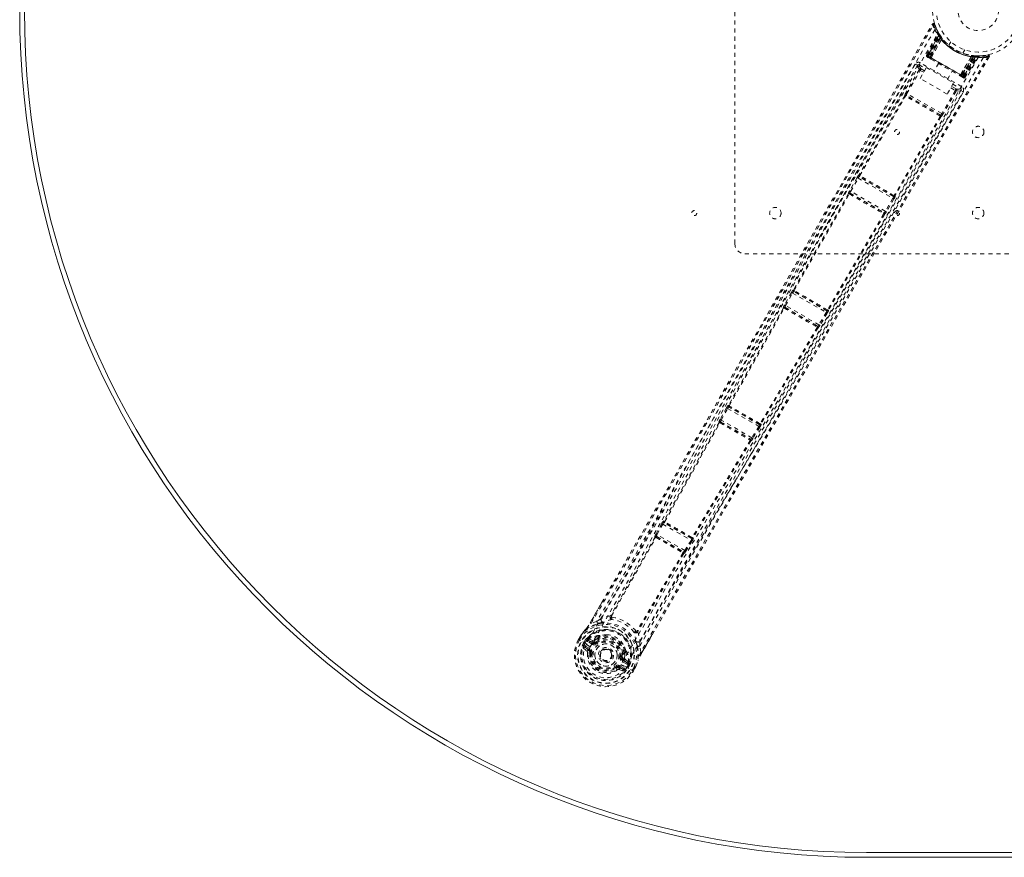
# Model space of a CAD drawing. Header units: inches. Extents: x 17.8 to 113.3, y 41.2 to 83.
# Tile 1 of 6: x 17.8 to 42.1, y 41.2 to 61.8. Entities that reach past the tile are written whole.
import ezdxf

# ---------------------------------------------------------------- set-up
doc = ezdxf.new("R2010")
doc.units = ezdxf.units.IN
doc.header["$MEASUREMENT"] = 0
doc.linetypes.add('SLD-Dashed', pattern=[0.075, 0.05, -0.025])
doc.linetypes.add('SLD-Solid', pattern=[0])

msp = doc.modelspace()

# ---------------------------------------------------------------- linework, layer by layer
at = {"color": 7, "linetype": 'SLD-Dashed', "lineweight": 0}
for p, q in [((35.458, 56.331), (35.458, 67.831)), ((40.187, 60.972), (40.471, 61.507)), ((40.198, 60.965), (40.479, 61.493)), ((40.492, 61.477), (40.213, 60.953)), ((40.214, 60.956), (40.49, 61.474)), ((40.22, 60.952), (40.499, 61.435)), ((40.232, 60.946), (40.507, 61.423)), ((40.519, 61.406), (40.248, 60.936)), ((40.272, 60.922), (40.531, 61.41)), ((40.532, 61.409), (40.273, 60.922)), ((40.479, 61.522), (40.471, 61.536)), ((40.479, 61.493), (40.471, 61.507)), ((40.482, 61.515), (40.474, 61.529)), ((40.53, 61.441), (40.489, 61.504)), ((40.531, 61.41), (40.49, 61.474)), ((40.519, 61.406), (40.542, 61.423)), ((40.524, 61.449), (40.523, 61.451)), ((40.531, 61.44), (40.53, 61.441)), ((40.532, 61.438), (40.531, 61.439)), ((40.531, 61.41), (40.532, 61.409)), ((40.297, 60.908), (40.554, 61.365)), ((40.556, 61.361), (40.299, 60.907)), ((40.556, 61.361), (40.554, 61.365)), ((40.573, 61.382), (40.569, 61.387)), ((40.78, 61.306), (40.732, 61.222)), ((40.732, 61.222), (40.734, 61.22)), ((40.78, 61.306), (40.782, 61.304)), ((40.187, 60.972), (40.198, 60.965)), ((40.232, 60.946), (40.198, 60.965)), ((40.218, 60.92), (40.21, 60.925)), ((40.214, 60.956), (40.272, 60.922)), ((41.1, 60.444), (40.221, 60.952)), ((40.226, 60.916), (40.273, 60.889)), ((40.232, 60.946), (41.088, 60.451)), ((41.072, 60.46), (40.248, 60.936)), ((40.273, 60.922), (40.272, 60.922)), ((41.021, 60.49), (41.286, 60.94)), ((41.29, 60.94), (41.023, 60.489)), ((41.047, 60.475), (41.339, 60.943)), ((41.341, 60.943), (41.048, 60.474)), ((41.072, 60.46), (41.344, 60.93)), ((41.078, 61.022), (41.126, 61.106)), ((41.088, 60.451), (41.364, 60.928)), ((41.379, 60.927), (41.1, 60.444)), ((41.104, 60.438), (41.419, 60.942)), ((41.106, 60.441), (41.417, 60.939)), ((41.122, 60.432), (41.439, 60.939)), ((41.134, 60.425), (41.455, 60.939)), ((41.29, 60.94), (41.286, 60.94)), ((41.316, 60.964), (41.35, 60.96)), ((41.339, 60.943), (41.341, 60.943)), ((41.417, 60.939), (41.341, 60.943)), ((41.347, 60.959), (41.344, 60.93)), ((41.365, 60.957), (41.367, 60.957)), ((41.368, 60.957), (41.367, 60.957)), ((41.443, 60.953), (41.368, 60.957)), ((41.381, 60.956), (41.379, 60.927)), ((41.436, 60.954), (41.556, 60.957)), ((41.455, 60.939), (41.439, 60.939)), ((41.48, 60.953), (41.464, 60.953)), ((41.583, 60.96), (41.559, 60.956)), ((41.564, 60.958), (41.696, 60.978)), ((41.728, 60.934), (41.702, 60.949)), ((39.959, 60.724), (39.906, 60.754)), ((39.958, 60.722), (39.957, 60.721)), ((39.966, 60.733), (39.959, 60.724)), ((39.966, 60.733), (39.96, 60.725)), ((40, 60.735), (40.164, 60.641)), ((40.025, 60.4), (40.182, 60.672)), ((41.053, 60.197), (40.03, 60.787)), ((40.182, 60.672), (40.848, 60.288)), ((40.297, 60.908), (40.299, 60.907)), ((40.477, 60.771), (40.361, 60.569)), ((40.004, 60.615), (39.675, 60.042)), ((39.701, 60.028), (40.03, 60.6)), ((40.113, 60.552), (40.03, 60.6)), ((40.135, 60.591), (40.051, 60.64)), ((40.698, 60.374), (40.815, 60.576)), ((41.019, 60.458), (41.066, 60.431)), ((41.021, 60.49), (41.023, 60.489)), ((41.048, 60.474), (41.047, 60.475)), ((41.048, 60.474), (41.106, 60.441)), ((41.134, 60.425), (41.1, 60.444)), ((41.122, 60.432), (41.134, 60.425)), ((40.691, 60.016), (40.025, 60.4)), ((40.848, 60.288), (40.691, 60.016)), ((40.914, 60.141), (40.801, 60.206)), ((40.83, 60.256), (41.023, 60.145)), ((39.646, 59.973), (38.519, 58.018)), ((38.537, 58.006), (39.664, 59.962)), ((39.645, 59.974), (39.646, 59.973)), ((39.686, 59.984), (39.686, 59.985)), ((40.53, 59.498), (39.686, 59.985)), ((40.559, 59.533), (39.701, 60.028)), ((40.89, 60.103), (40.559, 59.533)), ((40.916, 60.088), (40.585, 59.518)), ((40.779, 60.168), (40.89, 60.103)), ((41.031, 60.101), (41.032, 60.102)), ((41.033, 60.104), (41.037, 60.114)), ((41.033, 60.105), (41.037, 60.114)), ((41.085, 60.073), (41.033, 60.104)), ((40.52, 59.467), (39.39, 57.514)), ((40.539, 59.457), (39.409, 57.504)), ((40.53, 59.498), (40.529, 59.498)), ((40.54, 59.457), (40.539, 59.457)), ((38.519, 58.018), (38.515, 58.018)), ((38.471, 57.957), (38.288, 57.634)), ((38.314, 57.62), (38.497, 57.942)), ((38.497, 57.942), (39.355, 57.447)), ((38.526, 57.977), (38.53, 57.977)), ((39.371, 57.489), (38.526, 57.977)), ((38.533, 57.975), (38.534, 57.975)), ((38.259, 57.564), (36.904, 55.187)), ((36.922, 55.175), (38.277, 57.552)), ((38.258, 57.565), (38.259, 57.564)), ((38.3, 57.575), (38.299, 57.577)), ((38.299, 57.577), (39.138, 57.092)), ((38.303, 57.573), (38.303, 57.573)), ((39.167, 57.127), (38.314, 57.62)), ((39.355, 57.447), (39.167, 57.127)), ((39.38, 57.432), (39.193, 57.112)), ((39.365, 57.495), (39.366, 57.495)), ((39.369, 57.493), (39.371, 57.489)), ((39.409, 57.504), (39.412, 57.5)), ((39.127, 57.061), (37.746, 54.699)), ((39.147, 57.051), (37.766, 54.69)), ((39.132, 57.094), (39.132, 57.094)), ((39.138, 57.092), (39.136, 57.092)), ((39.148, 57.051), (39.147, 57.051)), ((47.208, 56.081), (35.708, 56.081)), ((36.856, 55.126), (36.684, 54.818)), ((36.71, 54.803), (36.882, 55.111)), ((36.882, 55.111), (37.711, 54.633)), ((36.904, 55.187), (36.899, 55.188)), ((36.91, 55.147), (36.915, 55.147)), ((37.728, 54.675), (36.91, 55.147)), ((36.918, 55.145), (36.918, 55.145)), ((36.655, 54.747), (35.304, 52.344)), ((35.323, 52.331), (36.673, 54.735)), ((36.654, 54.749), (36.655, 54.747)), ((36.696, 54.759), (36.695, 54.76)), ((36.695, 54.76), (37.5, 54.295)), ((36.7, 54.756), (36.699, 54.756)), ((37.53, 54.33), (36.71, 54.803)), ((37.711, 54.633), (37.53, 54.33)), ((37.736, 54.618), (37.556, 54.315)), ((37.722, 54.681), (37.722, 54.681)), ((37.725, 54.679), (37.728, 54.675)), ((37.766, 54.69), (37.769, 54.685)), ((37.489, 54.264), (36.083, 51.893)), ((37.509, 54.254), (36.103, 51.883)), ((37.495, 54.297), (37.495, 54.297)), ((37.5, 54.295), (37.499, 54.295)), ((37.511, 54.254), (37.509, 54.254)), ((35.254, 52.283), (35.097, 51.996)), ((35.123, 51.981), (35.28, 52.269)), ((35.28, 52.269), (36.05, 51.824)), ((35.304, 52.344), (35.297, 52.345)), ((35.308, 52.304), (35.315, 52.304)), ((36.067, 51.866), (35.308, 52.304)), ((35.111, 51.936), (35.109, 51.938)), ((35.109, 51.938), (35.849, 51.511)), ((35.88, 51.545), (35.123, 51.981)), ((35.068, 51.926), (35.069, 51.924)), ((36.05, 51.824), (35.88, 51.545)), ((36.075, 51.809), (35.905, 51.529)), ((36.063, 51.872), (36.067, 51.866)), ((36.103, 51.883), (36.107, 51.877)), ((35.849, 51.511), (35.846, 51.511)), ((35.859, 51.469), (35.857, 51.469)), ((33.657, 49.433), (33.516, 49.174)), ((33.542, 49.16), (33.683, 49.419)), ((33.683, 49.419), (34.381, 49.016)), ((33.713, 49.492), (33.701, 49.494)), ((33.713, 49.454), (33.724, 49.452)), ((34.396, 49.059), (33.713, 49.454)), ((33.734, 49.472), (33.734, 49.472)), ((33.493, 49.099), (32.401, 47.167)), ((32.42, 47.153), (33.512, 49.086)), ((33.49, 49.103), (33.493, 49.099)), ((33.516, 49.174), (33.504, 49.149)), ((33.52, 49.087), (33.52, 49.087)), ((33.534, 49.111), (33.531, 49.115)), ((33.531, 49.115), (34.193, 48.733)), ((34.227, 48.765), (33.542, 49.16)), ((34.389, 49.068), (34.396, 49.059)), ((34.429, 49.078), (34.436, 49.07)), ((34.381, 49.016), (34.227, 48.765)), ((34.406, 49.001), (34.252, 48.749)), ((34.178, 48.702), (33.05, 46.789)), ((34.199, 48.692), (33.072, 46.78)), ((34.193, 48.733), (34.189, 48.734)), ((34.203, 48.691), (34.199, 48.692)), ((34.252, 48.749), (34.237, 48.726)), ((31.893, 46.985), (32.18, 47.482)), ((32.388, 47.154), (32.388, 47.154)), ((32.419, 47.153), (32.419, 47.152)), ((32.06, 47.022), (31.919, 46.971)), ((31.606, 46.576), (31.646, 46.643)), ((31.648, 46.643), (31.608, 46.575)), ((31.671, 46.628), (31.632, 46.561)), ((31.646, 46.643), (31.646, 46.643)), ((31.67, 46.683), (31.672, 46.687)), ((32.079, 46.609), (31.995, 46.551)), ((32.099, 46.642), (32.079, 46.609)), ((32.117, 46.628), (32.098, 46.594)), ((32.115, 46.66), (32.135, 46.671)), ((33.05, 46.788), (33.05, 46.789)), ((33.066, 46.763), (33.066, 46.763)), ((33.472, 46.775), (33.168, 46.249)), ((31.606, 46.576), (31.61, 46.574)), ((31.656, 46.547), (31.61, 46.574)), ((31.802, 46.463), (31.656, 46.547)), ((31.722, 46.367), (31.813, 46.288)), ((31.737, 46.5), (31.774, 46.563)), ((31.799, 46.547), (31.763, 46.486)), ((31.768, 46.483), (31.763, 46.486)), ((31.857, 46.308), (31.766, 46.384)), ((31.766, 46.384), (31.867, 46.325)), ((31.806, 46.549), (31.768, 46.483)), ((31.768, 46.483), (31.768, 46.483)), ((31.774, 46.563), (31.775, 46.564)), ((31.775, 46.564), (31.799, 46.548)), ((31.781, 46.41), (31.882, 46.351)), ((31.8, 46.548), (31.816, 46.569)), ((31.8, 46.548), (31.814, 46.562)), ((31.802, 46.463), (31.802, 46.463)), ((31.814, 46.562), (31.806, 46.549)), ((31.835, 46.58), (31.831, 46.578)), ((31.943, 46.457), (31.831, 46.522)), ((31.835, 46.58), (31.848, 46.584)), ((31.835, 46.58), (31.835, 46.58)), ((31.846, 46.548), (31.97, 46.504)), ((31.958, 46.483), (31.846, 46.548)), ((31.849, 46.584), (31.848, 46.584)), ((31.849, 46.584), (31.849, 46.584)), ((31.96, 46.545), (31.849, 46.584)), ((31.97, 46.504), (31.958, 46.483)), ((32.117, 46.567), (32.039, 46.513)), ((32.039, 46.513), (32.056, 46.489)), ((33.143, 46.265), (33.117, 46.412)), ((31.828, 46.248), (31.887, 46.24)), ((31.857, 46.308), (31.867, 46.325)), ((31.887, 46.24), (31.887, 46.248)), ((31.911, 46.237), (31.887, 46.24)), ((32.144, 46.26), (32.148, 46.268)), ((32.148, 46.268), (32.156, 46.28)), ((32.657, 46.143), (32.686, 46.139)), ((32.686, 46.139), (32.694, 46.235)), ((32.686, 46.139), (32.687, 46.116)), ((32.727, 46.231), (32.746, 46.265)), ((32.768, 46.255), (32.749, 46.222)), ((32.775, 46.301), (32.776, 46.279)), ((32.526, 45.871), (32.511, 45.89)), ((32.599, 45.879), (32.61, 45.897)), ((32.71, 45.838), (32.599, 45.879)), ((32.61, 45.897), (32.71, 45.838)), ((32.625, 45.923), (32.725, 45.864)), ((32.797, 45.964), (32.686, 46.028)), ((32.713, 46.076), (32.701, 46.054)), ((32.812, 45.99), (32.701, 46.054)), ((32.713, 46.076), (32.812, 45.99)), ((32.753, 46.087), (32.843, 46.01)), ((32.761, 45.909), (32.887, 45.836)), ((32.761, 45.909), (32.761, 45.909)), ((32.833, 45.956), (32.795, 45.889)), ((32.795, 45.889), (32.8, 45.887)), ((32.8, 45.887), (32.835, 45.949)), ((32.862, 45.935), (32.826, 45.872)), ((32.841, 45.969), (32.833, 45.956)), ((32.836, 45.95), (32.841, 45.969)), ((32.836, 45.949), (32.862, 45.936)), ((32.846, 45.997), (32.843, 46.01)), ((32.847, 45.992), (32.846, 45.996)), ((32.862, 45.936), (32.862, 45.935)), ((32.931, 45.811), (32.969, 45.878)), ((32.955, 45.796), (32.995, 45.865)), ((33.018, 45.905), (33.02, 45.909)), ((33.079, 46.074), (33.073, 46.057)), ((32.604, 45.831), (32.719, 45.792)), ((32.887, 45.836), (32.907, 45.825)), ((32.907, 45.825), (32.953, 45.798)), ((32.953, 45.798), (32.957, 45.796)), ((32.957, 45.796), (32.995, 45.864)), ((32.995, 45.864), (32.995, 45.864))]:
    msp.add_line(p, q, dxfattribs=at)
at = {"color": 7, "linetype": 'SLD-Solid', "lineweight": 15}
for p, q in [((38.708, 41.324), (92.458, 41.324)), ((92.458, 41.324), (38.708, 41.324)), ((92.458, 41.206), (38.708, 41.206))]:
    msp.add_line(p, q, dxfattribs=at)
at = {"color": 7, "linetype": 'SLD-Dashed', "lineweight": 0, "flags": 128}
for points in [[(31.919, 46.971), (32.59, 48.126), (33.267, 49.298), (33.954, 50.493), (34.613, 51.644), (35.291, 52.83), (35.967, 54.016), (36.611, 55.146), (37.182, 56.149), (37.581, 56.849), (38.236, 58.001), (38.801, 58.994), (39.34, 59.941), (39.859, 60.852), (40.356, 61.726)], [(32.18, 47.482), (34.018, 50.664), (36.125, 54.354), (38.228, 58.047), (40.33, 61.741)], [(40.33, 61.741), (40.331, 61.74), (40.332, 61.74), (40.338, 61.737), (40.346, 61.732), (40.351, 61.729), (40.356, 61.726)], [(40.382, 61.734), (40.378, 61.741), (40.372, 61.747), (40.365, 61.752), (40.358, 61.754), (40.35, 61.755), (40.343, 61.753), (40.337, 61.749), (40.332, 61.743)], [(40.386, 61.6), (39.163, 59.486), (37.945, 57.369), (36.737, 55.249), (35.541, 53.124), (34.608, 51.453), (33.678, 49.783), (32.746, 48.117), (31.802, 46.463)], [(31.894, 46.389), (32.854, 48.071), (33.8, 49.763), (34.743, 51.461), (35.689, 53.16), (36.643, 54.857), (37.903, 57.074), (39.174, 59.287), (40.453, 61.498)], [(40.471, 61.536), (40.472, 61.534), (40.472, 61.534)], [(40.569, 61.387), (40.57, 61.385), (40.57, 61.383), (40.569, 61.381), (40.567, 61.378), (40.565, 61.375), (40.562, 61.372), (40.558, 61.368), (40.554, 61.365)], [(41.456, 60.918), (40.239, 58.806), (39.017, 56.699), (37.787, 54.598), (36.546, 52.505), (35.566, 50.866), (34.585, 49.23), (33.61, 47.594), (32.651, 45.952)], [(41.578, 60.912), (40.359, 58.795), (39.134, 56.683), (37.902, 54.576), (36.661, 52.478), (35.68, 50.834), (34.698, 49.194), (33.722, 47.554), (32.761, 45.909)], [(41.702, 60.949), (41.23, 60.142), (40.739, 59.303), (40.229, 58.433), (39.84, 57.769), (39.789, 57.681), (39.737, 57.593), (39.685, 57.504), (39.633, 57.415), (39.581, 57.326), (39.518, 57.218), (39.332, 56.902), (39.163, 56.613), (39.01, 56.351), (38.873, 56.117), (38.616, 55.679), (38.391, 55.295), (38.059, 54.728), (37.756, 54.21), (37.483, 53.743), (37.176, 53.218), (36.863, 52.683), (36.259, 51.648), (35.616, 50.546), (34.997, 49.481), (34.375, 48.407), (33.75, 47.324), (33.143, 46.265)], [(41.728, 60.934), (39.581, 57.266), (37.433, 53.599), (35.292, 49.929), (33.472, 46.775)], [(40.22, 60.952), (40.207, 60.96), (40.196, 60.966), (40.192, 60.969), (40.189, 60.97), (40.187, 60.972)], [(40.248, 60.936), (40.241, 60.94), (40.235, 60.944), (40.228, 60.948), (40.223, 60.951), (40.219, 60.953), (40.216, 60.955), (40.214, 60.956), (40.214, 60.956)], [(40.234, 60.911), (40.232, 60.912), (40.231, 60.913), (40.228, 60.914)], [(40.273, 60.922), (40.276, 60.92), (40.281, 60.917), (40.288, 60.913), (40.297, 60.908)], [(41.302, 60.964), (41.3, 60.964), (41.299, 60.962), (41.297, 60.96), (41.296, 60.957), (41.294, 60.954), (41.293, 60.95), (41.291, 60.945), (41.29, 60.94)], [(41.399, 60.955), (41.39, 60.954), (41.381, 60.953)], [(39.906, 60.754), (39.604, 60.223), (39.284, 59.661), (38.947, 59.068), (38.592, 58.444), (38.225, 57.799), (38.175, 57.713), (38.126, 57.626), (38.076, 57.538), (38.026, 57.45), (37.975, 57.361), (37.912, 57.25), (37.721, 56.915), (37.552, 56.617), (37.403, 56.356), (37.275, 56.131), (37.205, 56.008), (37.143, 55.899), (37.09, 55.805), (37.045, 55.726), (37.008, 55.662), (36.981, 55.613), (36.916, 55.5), (36.83, 55.348), (36.571, 54.894), (36.333, 54.475), (36.219, 54.275), (36.111, 54.085), (36.007, 53.903), (35.878, 53.677), (35.749, 53.449), (35.622, 53.227), (35.499, 53.011), (34.944, 52.039), (34.354, 51.006), (33.787, 50.016), (33.212, 49.015), (32.63, 48.007), (32.06, 47.022)], [(39.959, 60.724), (38.016, 57.312), (36.074, 53.9), (34.128, 50.49), (32.167, 47.089)], [(39.959, 60.724), (39.964, 60.688), (40.01, 60.629)], [(40.03, 60.787), (40.018, 60.768), (40.009, 60.751), (40.002, 60.74), (40, 60.735)], [(40.051, 60.64), (40.005, 60.699), (40, 60.735)], [(40.285, 60.882), (40.285, 60.881), (40.287, 60.881), (40.288, 60.88), (40.291, 60.878)], [(40.291, 60.878), (40.289, 60.882), (40.289, 60.889), (40.292, 60.898), (40.297, 60.908)], [(40.291, 60.878), (40.467, 60.776), (40.646, 60.673), (40.824, 60.57), (41, 60.469)], [(40.299, 60.907), (40.478, 60.803), (40.66, 60.698), (40.842, 60.593), (41.021, 60.49)], [(40.004, 60.615), (40.007, 60.613), (40.013, 60.61), (40.021, 60.605), (40.03, 60.6)], [(41.023, 60.489), (41.02, 60.484), (41.017, 60.479), (41.014, 60.475), (41.011, 60.472), (41.008, 60.47), (41.005, 60.468), (41.003, 60.468), (41.001, 60.468)], [(41.001, 60.468), (41.003, 60.467), (41.005, 60.466), (41.006, 60.465), (41.007, 60.465)], [(41.023, 60.489), (41.032, 60.483), (41.04, 60.479), (41.045, 60.476), (41.047, 60.475)], [(41.106, 60.441), (41.106, 60.441), (41.104, 60.442), (41.101, 60.444), (41.097, 60.446), (41.092, 60.449), (41.086, 60.453), (41.079, 60.456), (41.072, 60.46)], [(41.073, 60.426), (41.077, 60.424), (41.079, 60.423), (41.081, 60.422), (41.082, 60.422)], [(41.088, 60.451), (41.101, 60.444), (41.112, 60.438), (41.119, 60.433), (41.122, 60.432)], [(39.676, 60.229), (39.457, 59.843), (39.175, 59.348), (38.912, 58.886), (38.668, 58.458), (38.448, 58.07), (38.246, 57.716), (38.063, 57.394), (37.899, 57.105), (37.674, 56.71), (37.527, 56.452)], [(41.023, 60.145), (41.023, 60.146), (41.025, 60.149), (41.028, 60.154), (41.032, 60.161), (41.036, 60.168), (41.041, 60.177), (41.047, 60.187), (41.053, 60.197)], [(33.117, 46.412), (33.495, 47.069), (33.891, 47.757), (34.307, 48.476), (34.742, 49.226), (35.17, 49.962), (35.531, 50.581), (35.876, 51.173), (36.247, 51.809), (36.644, 52.488), (36.766, 52.696), (36.89, 52.908), (37.016, 53.124), (37.126, 53.312), (37.215, 53.464), (37.309, 53.624), (37.407, 53.792), (37.509, 53.967), (37.716, 54.32), (37.938, 54.7), (38.177, 55.107), (38.224, 55.187), (38.235, 55.207), (38.244, 55.222), (38.256, 55.241), (38.27, 55.267), (38.288, 55.297), (38.309, 55.333), (38.383, 55.46), (38.481, 55.626), (38.583, 55.8), (38.701, 56.002), (38.837, 56.233), (38.895, 56.332), (38.955, 56.436), (39.018, 56.543), (39.084, 56.656), (39.126, 56.727), (39.166, 56.796), (39.588, 57.516), (39.995, 58.211), (40.38, 58.868), (40.743, 59.489), (41.085, 60.073)], [(33.121, 46.539), (35.086, 49.937), (37.065, 53.327), (39.049, 56.715), (41.033, 60.104)], [(39.686, 59.984), (39.68, 59.987), (39.674, 59.987), (39.668, 59.986), (39.663, 59.983), (39.661, 59.979), (39.66, 59.973), (39.661, 59.967), (39.664, 59.962)], [(40.518, 59.474), (40.308, 59.595), (40.095, 59.719), (39.881, 59.842), (39.672, 59.963)], [(39.701, 60.028), (39.692, 60.033), (39.684, 60.038), (39.678, 60.041), (39.675, 60.042)], [(40.525, 59.5), (40.423, 59.558), (40.32, 59.618), (40.217, 59.678), (40.113, 59.738), (40.018, 59.793), (39.923, 59.848), (39.831, 59.9), (39.76, 59.941), (39.69, 59.982)], [(40.916, 60.088), (40.913, 60.09), (40.907, 60.093), (40.9, 60.098), (40.89, 60.103)], [(41.023, 60.145), (40.988, 60.132), (40.914, 60.141)], [(41.033, 60.104), (40.999, 60.09), (40.925, 60.1)], [(40.52, 59.467), (40.52, 59.471), (40.519, 59.473), (40.518, 59.474), (40.518, 59.474)], [(40.52, 59.467), (40.527, 59.468), (40.532, 59.47), (40.537, 59.473), (40.539, 59.478), (40.54, 59.483), (40.538, 59.488), (40.534, 59.494), (40.529, 59.498)], [(40.585, 59.518), (40.584, 59.518), (40.582, 59.519), (40.579, 59.521), (40.576, 59.522), (40.572, 59.525), (40.568, 59.527), (40.564, 59.53), (40.559, 59.533)], [(38.537, 58.006), (38.531, 58.006), (38.526, 58.004), (38.522, 58.001), (38.519, 57.996), (38.519, 57.991), (38.521, 57.986), (38.525, 57.981), (38.53, 57.977)], [(38.537, 58.006), (38.538, 58.002), (38.538, 58.001), (38.539, 58), (38.54, 57.999)], [(38.497, 57.942), (38.492, 57.945), (38.488, 57.947), (38.484, 57.95), (38.48, 57.952), (38.476, 57.954), (38.474, 57.955), (38.472, 57.956), (38.471, 57.957)], [(38.3, 57.575), (38.293, 57.578), (38.287, 57.579), (38.281, 57.577), (38.276, 57.574), (38.274, 57.57), (38.273, 57.564), (38.274, 57.558), (38.277, 57.552)], [(38.284, 57.554), (38.284, 57.554), (38.283, 57.554), (38.281, 57.554), (38.277, 57.552)], [(38.29, 57.633), (38.283, 57.624), (38.281, 57.62)], [(38.314, 57.62), (38.305, 57.625), (38.297, 57.629), (38.291, 57.633), (38.288, 57.634)], [(39.369, 57.493), (39.375, 57.49), (39.381, 57.49), (39.386, 57.491), (39.391, 57.493), (39.393, 57.497), (39.394, 57.503), (39.393, 57.508), (39.39, 57.514)], [(39.383, 57.513), (39.384, 57.512), (39.385, 57.512), (39.387, 57.512), (39.39, 57.514)], [(39.38, 57.432), (39.379, 57.432), (39.378, 57.433), (39.375, 57.435), (39.372, 57.437), (39.368, 57.439), (39.364, 57.441), (39.359, 57.444), (39.355, 57.447)], [(39.127, 57.061), (39.127, 57.065), (39.126, 57.067), (39.125, 57.068), (39.125, 57.068)], [(39.127, 57.061), (39.134, 57.061), (39.14, 57.063), (39.144, 57.067), (39.147, 57.072), (39.147, 57.077), (39.145, 57.083), (39.141, 57.088), (39.136, 57.092)], [(39.193, 57.112), (39.19, 57.114), (39.184, 57.117), (39.176, 57.122), (39.167, 57.127)], [(39.184, 57.099), (39.186, 57.102), (39.191, 57.113)], [(36.882, 55.111), (36.877, 55.114), (36.873, 55.116), (36.868, 55.119), (36.865, 55.121), (36.861, 55.123), (36.859, 55.124), (36.857, 55.125), (36.856, 55.126)], [(36.922, 55.175), (36.916, 55.175), (36.911, 55.173), (36.907, 55.17), (36.904, 55.166), (36.904, 55.161), (36.906, 55.156), (36.91, 55.151), (36.915, 55.147)], [(36.922, 55.175), (36.922, 55.172), (36.923, 55.17), (36.924, 55.169), (36.925, 55.169)], [(36.696, 54.759), (36.689, 54.761), (36.683, 54.762), (36.677, 54.761), (36.672, 54.758), (36.669, 54.753), (36.669, 54.747), (36.67, 54.741), (36.673, 54.735)], [(36.681, 54.736), (36.68, 54.737), (36.679, 54.737), (36.677, 54.737), (36.673, 54.735)], [(36.686, 54.817), (36.678, 54.806), (36.675, 54.801)], [(36.71, 54.803), (36.701, 54.808), (36.693, 54.813), (36.687, 54.816), (36.684, 54.818)], [(37.736, 54.618), (37.735, 54.618), (37.734, 54.619), (37.731, 54.621), (37.728, 54.622), (37.724, 54.625), (37.72, 54.627), (37.715, 54.63), (37.711, 54.633)], [(37.725, 54.679), (37.731, 54.677), (37.737, 54.676), (37.743, 54.677), (37.747, 54.679), (37.749, 54.683), (37.75, 54.689), (37.749, 54.694), (37.746, 54.7)], [(37.739, 54.698), (37.74, 54.698), (37.741, 54.698), (37.743, 54.698), (37.746, 54.7)], [(37.489, 54.264), (37.489, 54.268), (37.488, 54.27), (37.488, 54.271), (37.487, 54.271)], [(37.489, 54.264), (37.496, 54.264), (37.502, 54.266), (37.507, 54.27), (37.51, 54.274), (37.51, 54.28), (37.508, 54.286), (37.504, 54.291), (37.499, 54.295)], [(37.556, 54.315), (37.553, 54.316), (37.547, 54.32), (37.539, 54.325), (37.53, 54.33)], [(37.545, 54.299), (37.548, 54.303), (37.554, 54.316)], [(35.28, 52.269), (35.276, 52.271), (35.271, 52.274), (35.267, 52.276), (35.263, 52.278), (35.26, 52.28), (35.257, 52.281), (35.255, 52.282), (35.254, 52.283)], [(35.323, 52.331), (35.317, 52.331), (35.311, 52.33), (35.307, 52.327), (35.305, 52.322), (35.305, 52.318), (35.307, 52.312), (35.31, 52.308), (35.315, 52.304)], [(35.111, 51.936), (35.104, 51.938), (35.097, 51.939), (35.091, 51.938), (35.087, 51.934), (35.084, 51.929), (35.083, 51.923), (35.085, 51.917), (35.088, 51.911)], [(35.099, 51.995), (35.091, 51.983), (35.088, 51.979)], [(35.123, 51.981), (35.114, 51.986), (35.106, 51.991), (35.1, 51.994), (35.097, 51.996)], [(35.069, 51.924), (34.391, 50.707), (33.713, 49.492)], [(33.732, 49.478), (34.41, 50.694), (35.088, 51.911)], [(35.096, 51.912), (35.095, 51.913), (35.094, 51.913), (35.092, 51.913), (35.088, 51.911)], [(36.075, 51.809), (36.074, 51.81), (36.073, 51.811), (36.07, 51.812), (36.067, 51.814), (36.063, 51.816), (36.059, 51.819), (36.054, 51.822), (36.05, 51.824)], [(36.063, 51.872), (36.069, 51.87), (36.075, 51.869), (36.08, 51.87), (36.084, 51.873), (36.087, 51.877), (36.087, 51.882), (36.086, 51.887), (36.083, 51.892)], [(36.076, 51.891), (36.077, 51.891), (36.078, 51.891), (36.08, 51.891), (36.083, 51.892)], [(35.836, 51.479), (35.121, 50.283), (34.408, 49.088)], [(35.857, 51.469), (35.142, 50.273), (34.429, 49.078)], [(35.836, 51.479), (35.843, 51.479), (35.849, 51.481), (35.854, 51.485), (35.857, 51.49), (35.858, 51.495), (35.856, 51.501), (35.852, 51.507), (35.846, 51.511)], [(35.905, 51.529), (35.903, 51.531), (35.897, 51.534), (35.889, 51.539), (35.88, 51.545)], [(35.895, 51.513), (35.897, 51.517), (35.903, 51.53)], [(33.683, 49.419), (33.678, 49.422), (33.674, 49.424), (33.669, 49.427), (33.666, 49.429), (33.662, 49.43), (33.66, 49.432), (33.658, 49.433), (33.657, 49.433)], [(33.732, 49.478), (33.726, 49.478), (33.72, 49.477), (33.716, 49.474), (33.714, 49.47), (33.714, 49.465), (33.715, 49.46), (33.719, 49.456), (33.724, 49.452)], [(33.534, 49.111), (33.528, 49.114), (33.521, 49.115), (33.515, 49.113), (33.511, 49.11), (33.508, 49.105), (33.507, 49.099), (33.509, 49.092), (33.512, 49.086)], [(33.52, 49.087), (33.519, 49.088), (33.518, 49.088), (33.516, 49.088), (33.512, 49.086)], [(33.542, 49.16), (33.533, 49.165), (33.525, 49.17), (33.519, 49.173), (33.516, 49.174)], [(34.389, 49.068), (34.394, 49.066), (34.4, 49.065), (34.405, 49.066), (34.409, 49.068), (34.411, 49.072), (34.412, 49.077), (34.411, 49.083), (34.408, 49.088)], [(34.401, 49.087), (34.402, 49.087), (34.403, 49.086), (34.404, 49.087), (34.408, 49.088)], [(34.406, 49.001), (34.405, 49.001), (34.403, 49.002), (34.401, 49.004), (34.398, 49.006), (34.394, 49.008), (34.39, 49.011), (34.386, 49.013), (34.381, 49.016)], [(34.178, 48.702), (34.177, 48.706), (34.176, 48.708), (34.176, 48.709), (34.175, 48.709)], [(34.178, 48.702), (34.185, 48.702), (34.191, 48.704), (34.196, 48.707), (34.199, 48.712), (34.2, 48.718), (34.198, 48.724), (34.194, 48.729), (34.189, 48.734)], [(34.252, 48.749), (34.249, 48.751), (34.244, 48.755), (34.235, 48.76), (34.227, 48.765)], [(32.183, 47.481), (32.061, 47.271), (31.894, 46.985)], [(32.388, 47.154), (32.276, 47.128), (32.167, 47.089)], [(32.388, 47.154), (32.385, 47.144), (32.384, 47.134), (32.387, 47.125), (32.392, 47.119), (32.4, 47.116), (32.409, 47.116), (32.418, 47.119), (32.427, 47.126)], [(31.774, 46.807), (31.787, 46.823), (31.801, 46.843)], [(31.781, 46.816), (31.928, 46.91), (32.076, 46.966)], [(31.801, 46.843), (31.832, 46.887), (31.893, 46.985)], [(31.893, 46.985), (31.893, 46.985), (31.894, 46.985), (31.896, 46.984), (31.899, 46.982), (31.903, 46.98), (31.908, 46.978), (31.913, 46.974), (31.919, 46.971)], [(32.203, 46.995), (32.215, 46.998), (32.223, 47)], [(31.671, 46.628), (31.666, 46.631), (31.661, 46.634), (31.656, 46.637), (31.652, 46.64), (31.649, 46.641), (31.646, 46.642), (31.645, 46.643), (31.646, 46.643)], [(31.673, 46.687), (31.674, 46.688), (31.674, 46.687), (31.675, 46.686), (31.674, 46.685), (31.671, 46.677), (31.669, 46.673), (31.67, 46.672), (31.67, 46.67), (31.673, 46.668), (31.674, 46.666), (31.675, 46.664), (31.675, 46.662), (31.673, 46.656), (31.671, 46.651), (31.671, 46.647), (31.672, 46.637), (31.672, 46.633), (31.671, 46.628)], [(31.67, 46.683), (31.725, 46.753), (31.774, 46.807)], [(31.781, 46.816), (31.73, 46.76), (31.673, 46.687)], [(31.781, 46.816), (31.777, 46.812), (31.774, 46.807)], [(32.099, 46.642), (32.114, 46.66), (32.115, 46.66)], [(32.295, 46.688), (32.235, 46.689), (32.134, 46.671)], [(33.023, 46.781), (33.022, 46.771), (33.023, 46.761), (33.028, 46.753), (33.034, 46.748), (33.042, 46.747), (33.051, 46.749), (33.059, 46.754), (33.066, 46.763)], [(33.066, 46.763), (33.101, 46.652), (33.121, 46.539)], [(33.167, 46.25), (33.305, 46.491), (33.424, 46.699), (33.469, 46.777)], [(31.632, 46.561), (31.627, 46.564), (31.621, 46.567), (31.616, 46.57), (31.612, 46.573), (31.609, 46.574), (31.607, 46.576), (31.606, 46.576), (31.606, 46.576)], [(31.735, 46.416), (31.759, 46.417), (31.781, 46.41)], [(31.781, 46.41), (31.778, 46.405), (31.775, 46.4), (31.773, 46.395), (31.771, 46.392), (31.769, 46.388), (31.767, 46.386), (31.766, 46.384), (31.766, 46.384)], [(31.799, 46.548), (31.8, 46.548), (31.8, 46.548)], [(31.831, 46.522), (31.817, 46.533), (31.806, 46.549)], [(31.846, 46.548), (31.846, 46.547), (31.845, 46.545), (31.843, 46.543), (31.842, 46.54), (31.839, 46.536), (31.837, 46.531), (31.834, 46.527), (31.831, 46.522)], [(31.894, 46.389), (31.86, 46.317), (31.843, 46.238), (31.843, 46.157), (31.861, 46.076), (31.894, 45.999), (31.941, 45.93), (32.001, 45.87), (32.071, 45.821), (32.148, 45.785), (32.23, 45.763), (32.314, 45.757), (32.397, 45.766), (32.475, 45.792), (32.546, 45.832), (32.606, 45.887), (32.651, 45.952)], [(31.882, 46.351), (31.879, 46.346), (31.876, 46.342), (31.874, 46.337), (31.872, 46.333), (31.87, 46.33), (31.868, 46.328), (31.867, 46.326), (31.867, 46.325)], [(31.943, 46.457), (31.946, 46.462), (31.949, 46.467), (31.951, 46.471), (31.953, 46.475), (31.955, 46.478), (31.957, 46.481), (31.958, 46.482), (31.958, 46.483)], [(31.995, 46.551), (31.974, 46.542), (31.96, 46.545)], [(32.074, 46.465), (32.071, 46.47), (32.068, 46.474), (32.065, 46.478), (32.062, 46.482), (32.06, 46.485), (32.058, 46.487), (32.057, 46.489), (32.056, 46.489)], [(32.775, 46.301), (32.741, 46.397), (32.709, 46.449)], [(33.021, 46.522), (33.018, 46.534), (33.016, 46.543)], [(33.06, 46.398), (33.085, 46.242), (33.077, 46.067)], [(31.94, 46.233), (31.935, 46.234), (31.929, 46.235), (31.924, 46.235), (31.92, 46.236), (31.916, 46.236), (31.913, 46.237), (31.911, 46.237), (31.911, 46.237)], [(32.627, 46.146), (32.633, 46.146), (32.638, 46.145), (32.643, 46.144), (32.648, 46.144), (32.651, 46.143), (32.654, 46.143), (32.656, 46.143), (32.657, 46.143)], [(32.749, 46.222), (32.748, 46.175), (32.741, 46.12)], [(32.741, 46.12), (32.744, 46.098), (32.753, 46.087)], [(32.776, 46.279), (32.776, 46.278), (32.768, 46.255)], [(33.168, 46.249), (33.168, 46.249), (33.167, 46.25), (33.165, 46.251), (33.162, 46.253), (33.159, 46.255), (33.154, 46.258), (33.149, 46.261), (33.143, 46.265)], [(32.493, 45.914), (32.497, 45.91), (32.5, 45.905), (32.503, 45.901), (32.506, 45.898), (32.508, 45.895), (32.51, 45.892), (32.511, 45.891), (32.511, 45.89)], [(32.625, 45.923), (32.622, 45.918), (32.619, 45.913), (32.616, 45.908), (32.614, 45.905), (32.612, 45.901), (32.611, 45.899), (32.61, 45.897), (32.61, 45.897)], [(32.686, 46.028), (32.688, 46.033), (32.691, 46.038), (32.694, 46.042), (32.696, 46.046), (32.698, 46.05), (32.699, 46.052), (32.7, 46.054), (32.701, 46.054)], [(32.797, 45.964), (32.8, 45.969), (32.803, 45.973), (32.806, 45.978), (32.808, 45.982), (32.81, 45.985), (32.811, 45.987), (32.812, 45.989), (32.812, 45.99)], [(32.833, 45.956), (32.815, 45.957), (32.797, 45.964)], [(32.836, 45.95), (32.836, 45.949), (32.836, 45.949)], [(32.969, 45.879), (32.973, 45.882), (32.986, 45.887), (32.989, 45.89), (32.993, 45.894), (32.996, 45.898), (32.997, 45.899), (32.999, 45.899), (33.003, 45.899), (33.006, 45.898), (33.008, 45.898), (33.009, 45.899), (33.012, 45.902), (33.017, 45.909), (33.018, 45.91), (33.019, 45.911), (33.02, 45.91), (33.02, 45.909)], [(32.969, 45.878), (32.975, 45.876), (32.98, 45.873), (32.985, 45.87), (32.989, 45.867), (32.992, 45.866), (32.994, 45.864), (32.995, 45.864), (32.995, 45.864)], [(33.018, 45.905), (33.051, 45.988), (33.073, 46.057)], [(33.02, 45.909), (33.054, 45.995), (33.077, 46.067)], [(33.073, 46.057), (33.076, 46.062), (33.077, 46.067)], [(32.71, 45.838), (32.711, 45.839), (32.712, 45.841), (32.713, 45.843), (32.715, 45.846), (32.717, 45.85), (32.72, 45.855), (32.723, 45.859), (32.725, 45.864)], [(32.725, 45.864), (32.743, 45.849), (32.754, 45.828)], [(32.957, 45.796), (32.957, 45.796), (32.956, 45.797), (32.954, 45.798), (32.951, 45.8), (32.947, 45.802), (32.942, 45.805), (32.937, 45.808), (32.931, 45.811)]]:
    msp.add_lwpolyline(points, dxfattribs=at)
at = {"color": 7, "linetype": 'SLD-Dashed', "lineweight": 0}
for centre, radius in [((41.458, 62.081), 1.125), ((41.458, 62.081), 1.03), ((41.458, 62.081), 0.5), ((41.458, 59.081), 0.141), ((39.458, 59.081), 0.0625), ((34.458, 57.081), 0.0625), ((36.458, 57.081), 0.141), ((39.458, 57.081), 0.0625), ((41.458, 57.081), 0.141), ((32.284, 46.19), 0.7), ((32.284, 46.19), 0.69), ((32.284, 46.19), 0.623), ((32.284, 46.19), 0.32), ((32.284, 46.19), 0.275), ((32.284, 46.19), 0.188), ((32.284, 46.19), 0.156), ((32.284, 46.19), 0.142), ((32.284, 46.19), 0.14), ((32.284, 46.19), 0.138)]:
    msp.add_circle(centre, radius, dxfattribs=at)
at = {"color": 7, "linetype": 'SLD-Solid', "lineweight": 15}
for radius in [20.875, 20.757, 20.757]:
    msp.add_arc((38.708, 62.081), radius, 90, 270, dxfattribs=at)
at = {"color": 7, "linetype": 'SLD-Dashed', "lineweight": 0}
for centre, radius, start, end in [((40.356, 61.726), 0.03, 17.8329, 150.3445), ((41.458, 62.108), 1.186, 198.0281, 205.3547), ((39.917, 63.142), 1.482, 287.2299, 288.389), ((41.458, 62.08), 1.157, 197.8168, 282.1805), ((41.443, 62.074), 1.111, 197.9333, 205.3831), ((40.412, 61.585), 0.03, 25.924, 149.6766), ((41.56, 62.288), 1.361, 210.3882, 215.5328), ((41.458, 62.08), 1.127, 205.3355, 210.4653), ((40.482, 61.466), 0.043, 84.1904, 132.9866), ((41.474, 62.108), 1.19, 210.8727, 269.1272), ((40.445, 61.521), 0.03, 331.9904, 28.8847), ((40.448, 61.52), 0.0278, 324.936, 29.3788), ((41.253, 61.763), 0.822, 198.16, 203.5199), ((40.453, 61.507), 0.0299, 331.9096, 29.6707), ((41.205, 61.935), 0.835, 209.6226, 211.1866), ((41.243, 61.757), 0.808, 199.0427, 204.4147), ((41.458, 62.081), 1.128, 210.4639, 269.5361), ((40.464, 61.489), 0.0299, 331.8071, 30.7266), ((41.451, 62.076), 1.119, 210.7425, 215.7039), ((40.471, 61.489), 0.0236, 321.9926, 25.2343), ((41.276, 61.767), 0.838, 200.4143, 205.4982), ((40.537, 61.396), 0.0548, 103.5826, 134.1885), ((41.458, 62.079), 1.155, 213.8885, 266.1118), ((40.562, 61.36), 0.0832, 111.4167, 131.3988), ((41.458, 62.079), 1.155, 214.6404, 265.359), ((41.458, 62.079), 1.155, 215.661, 264.3389), ((40.505, 61.424), 0.0297, 331.4763, 34.4595), ((40.506, 61.423), 0.0297, 331.4755, 34.5405), ((41.208, 61.72), 0.744, 204.7616, 208.5401), ((40.54, 61.391), 0.0345, 298.9497, 345.1354), ((41.44, 62.049), 1.12, 217.9115, 262.0885), ((40.213, 60.958), 0.03, 152.0017, 239.9898), ((40.291, 60.99), 0.104, 190.7213, 216.0554), ((40.225, 60.951), 0.03, 151.965, 239.9685), ((40.328, 61.103), 0.211, 232.3411, 238.9834), ((40.241, 60.942), 0.03, 151.9351, 239.9316), ((40.245, 60.943), 0.0334, 157.6583, 238.9823), ((40.804, 60.612), 0.662, 149.7601, 152.2674), ((40.624, 60.711), 0.438, 149.0719, 152.8586), ((40.298, 60.908), 0.0299, 151.7962, 239.8162), ((40.3, 60.908), 0.0299, 151.7904, 239.8165), ((41.32, 60.94), 0.0345, 134.8494, 181.0595), ((41.272, 61.678), 0.739, 271.4462, 275.2501), ((41.458, 62.081), 1.127, 262.0328, 265.3546), ((41.365, 60.927), 0.0297, 85.4617, 148.5257), ((41.366, 60.927), 0.0297, 85.539, 148.5259), ((41.277, 61.771), 0.844, 274.519, 279.5691), ((41.458, 62.08), 1.127, 264.313, 269.2401), ((41.296, 60.943), 0.0702, 347.3175, 11.0729), ((41.286, 61.731), 0.807, 275.5783, 280.9606), ((41.286, 61.749), 0.828, 276.4984, 281.8222), ((41.458, 61.981), 1.028, 266.5872, 271.2092), ((41.443, 60.923), 0.0299, 89.2674, 148.2015), ((41.442, 60.925), 0.0281, 88.4125, 151.1777), ((41.465, 60.923), 0.0299, 90.3279, 148.0947), ((41.458, 62.081), 1.127, 269.5361, 274.6627), ((41.414, 60.928), 0.043, 347.0432, 35.7821), ((41.459, 61.567), 0.614, 269.4346, 270.4758), ((41.478, 60.926), 0.0272, 90.0221, 152.6214), ((41.481, 60.923), 0.03, 91.1128, 148.0114), ((41.587, 62.274), 1.362, 264.4704, 269.6088), ((41.461, 62.061), 1.108, 274.6023, 281.891), ((41.552, 60.927), 0.03, 330.3205, 94.0816), ((41.482, 62.096), 1.188, 274.6502, 281.9681), ((41.702, 60.949), 0.03, 329.6509, 102.17), ((41.561, 60.934), 0.142, 6.1122, 18.2649), ((39.985, 60.709), 0.09, 60.0133, 150.3543), ((39.985, 60.712), 0.0277, 56.8902, 132.265), ((40.326, 60.884), 0.0354, 139.2619, 189.2423), ((39.966, 60.64), 0.0456, 326.8424, 345.8852), ((40.036, 60.614), 0.03, 60.4183, 150.0217), ((39.808, 60.743), 0.264, 327.2327, 337.0144), ((40.988, 60.502), 0.0354, 290.7681, 340.7281), ((41.022, 60.491), 0.0299, 240.1892, 328.2037), ((41.023, 60.49), 0.0299, 240.1892, 328.2021), ((40.688, 60.674), 0.44, 327.1485, 330.9223), ((41.077, 60.481), 0.0498, 246.4541, 305.6255), ((41.081, 60.457), 0.03, 240.0632, 328.0692), ((40.336, 60.875), 0.863, 328.6698, 330.5917), ((41.173, 60.607), 0.205, 241.0507, 247.9566), ((41.097, 60.447), 0.03, 240.0285, 328.033), ((39.519, 61.347), 1.821, 329.4325, 330.2756), ((41.097, 60.525), 0.104, 263.9465, 289.2785), ((41.008, 60.119), 0.09, 329.6466, 59.987), ((41.108, 60.441), 0.03, 240.0042, 328.0073), ((39.829, 59.934), 0.187, 144.822, 167.9791), ((39.671, 59.958), 0.0301, 61.3803, 149.9334), ((39.672, 59.958), 0.0301, 61.3957, 149.9172), ((39.783, 60.174), 0.244, 235.5964, 240.6942), ((39.669, 59.957), 0.00678, 65.3959, 133.7896), ((39.702, 59.952), 0.0324, 112.0767, 160.1089), ((39.757, 59.983), 0.0715, 141.4628, 178.6104), ((39.7, 60.002), 0.0225, 230.8762, 242.3968), ((41.162, 59.959), 0.308, 143.6855, 152.0657), ((40.899, 60.115), 0.03, 329.9819, 59.5782), ((40.95, 60.073), 0.0372, 131.9486, 155.3256), ((41.01, 60.12), 0.0277, 347.5484, 63.148), ((40.493, 59.495), 0.0324, 319.8851, 7.9218), ((40.641, 59.67), 0.236, 239.2281, 244.482), ((40.537, 59.519), 0.0232, 237.7927, 248.9441), ((40.513, 59.472), 0.0301, 330.0831, 58.6015), ((40.493, 59.559), 0.0713, 301.3375, 338.5779), ((40.514, 59.472), 0.0301, 330.0587, 58.6258), ((40.415, 59.596), 0.187, 312.0166, 335.1778), ((38.657, 57.871), 0.204, 134.0751, 155.3112), ((38.541, 58.003), 0.0301, 150.63, 239.5021), ((38.545, 58.003), 0.0301, 150.6371, 239.4852), ((38.616, 58.15), 0.164, 233.6027, 241.1989), ((38.564, 57.98), 0.0306, 141.2045, 189.0495), ((21.572, 27.637), 34.782, 59.198, 60.8021), ((38.569, 57.913), 0.0775, 124.1666, 158.27), ((38.523, 57.957), 0.0213, 59.3791, 69.6946), ((22.24, 28.794), 33.422, 59.1768, 60.8232), ((38.458, 57.518), 0.205, 145.5579, 166.7045), ((38.284, 57.55), 0.0301, 60.5036, 150.1899), ((38.285, 57.549), 0.0301, 60.509, 150.1908), ((38.347, 57.682), 0.147, 232.9959, 241.4776), ((38.316, 57.542), 0.0335, 112.4464, 159.7077), ((55.76, 86.852), 34.114, 239.1853, 240.8147), ((38.377, 57.572), 0.0788, 143.2948, 176.971), ((38.315, 57.593), 0.0235, 230.3547, 240.6904), ((55.502, 86.405), 33.572, 239.1836, 240.8165), ((39.475, 57.653), 0.163, 238.787, 246.4127), ((39.294, 57.495), 0.0775, 321.7266, 355.8374), ((39.355, 57.524), 0.0306, 290.9475, 338.8028), ((39.355, 57.476), 0.0213, 50.2925, 60.6182), ((39.383, 57.519), 0.0301, 240.5134, 329.3673), ((39.386, 57.515), 0.0301, 240.4973, 329.3669), ((39.214, 57.55), 0.204, 324.6916, 345.9214), ((39.099, 57.09), 0.0334, 320.2863, 7.5668), ((39.204, 57.187), 0.147, 238.5232, 247.0036), ((39.144, 57.115), 0.0237, 239.3468, 249.5968), ((39.121, 57.067), 0.0301, 329.8017, 59.4991), ((39.095, 57.158), 0.0787, 303.0031, 336.7358), ((39.122, 57.066), 0.0301, 329.8128, 59.4929), ((39.008, 57.201), 0.205, 313.2914, 334.4486), ((35.708, 56.331), 0.25, 180, 270), ((37.053, 55.036), 0.216, 135.4528, 155.4443), ((36.958, 55.081), 0.0814, 126.2915, 158.6217), ((36.925, 55.173), 0.0301, 151.0502, 239.544), ((36.93, 55.173), 0.0301, 151.0534, 239.5286), ((36.974, 55.273), 0.111, 230.7387, 242.1536), ((36.908, 55.127), 0.0209, 59.2948, 69.676), ((36.949, 55.15), 0.0306, 141.583, 188.3367), ((20.622, 25.991), 33.4, 59.2042, 60.7958), ((19.85, 24.653), 34.968, 59.2297, 60.771), ((36.862, 54.699), 0.214, 146.1754, 166.456), ((36.68, 54.734), 0.0301, 60.4746, 150.6332), ((36.681, 54.733), 0.0301, 60.4821, 150.6366), ((36.721, 54.827), 0.104, 230.2138, 242.412), ((36.714, 54.724), 0.0351, 114.0133, 159.6829), ((54.075, 83.933), 33.985, 239.2154, 240.7846), ((36.777, 54.755), 0.0822, 144.3036, 176.5653), ((36.712, 54.778), 0.0246, 230.5371, 240.7123), ((53.909, 83.645), 33.626, 239.2179, 240.7821), ((37.647, 54.684), 0.0814, 321.3846, 353.7072), ((37.711, 54.71), 0.0306, 291.6531, 338.433), ((37.712, 54.663), 0.021, 50.3424, 60.6736), ((37.74, 54.705), 0.0301, 240.4696, 328.9452), ((37.743, 54.701), 0.0301, 240.4505, 328.9546), ((37.56, 54.743), 0.216, 324.5565, 344.5492), ((37.805, 54.793), 0.111, 237.8392, 249.2599), ((37.46, 54.294), 0.0351, 320.3178, 5.9816), ((37.545, 54.352), 0.104, 237.5841, 249.7889), ((37.507, 54.318), 0.0245, 239.2734, 249.4979), ((37.483, 54.269), 0.0301, 329.3629, 59.5162), ((37.455, 54.364), 0.0821, 303.4112, 335.7201), ((37.485, 54.269), 0.0301, 329.3665, 59.5249), ((37.363, 54.409), 0.214, 313.5427, 333.825), ((35.436, 52.203), 0.198, 134.4373, 156.2889), ((35.351, 52.243), 0.0749, 124.6871, 159.9493), ((35.323, 52.33), 0.0301, 151.4926, 239.5078), ((35.331, 52.33), 0.0301, 151.549, 239.4682), ((35.363, 52.41), 0.0881, 228.2066, 242.9716), ((35.307, 52.281), 0.0244, 59.6826, 68.8013), ((35.35, 52.306), 0.0313, 142.3176, 186.7796), ((18.995, 23.174), 33.39, 59.2661, 60.7339), ((35.329, 52.33), 0.00595, 165.7911, 234.3224), ((18.15, 21.709), 35.105, 59.2922, 60.7078), ((35.256, 51.889), 0.192, 146.0918, 168.8431), ((35.094, 51.911), 0.0301, 60.5503, 151.115), ((35.096, 51.909), 0.0301, 60.5762, 151.1103), ((35.131, 51.899), 0.038, 116.4305, 159.1815), ((35.183, 51.938), 0.0743, 144.2817, 180.3312), ((35.128, 51.957), 0.0279, 231.0588, 240.6931), ((52.326, 80.904), 33.698, 239.2857, 240.7143), ((35.126, 51.987), 0.0846, 227.7292, 243.177), ((52.404, 81.039), 33.881, 239.2796, 240.7203), ((35.992, 51.872), 0.0749, 320.0522, 355.3121), ((36.047, 51.903), 0.0313, 293.2251, 337.6734), ((36.047, 51.853), 0.0246, 51.2302, 60.2741), ((36.078, 51.898), 0.0301, 240.5298, 328.4544), ((36.082, 51.893), 0.0301, 240.5097, 328.488), ((35.915, 51.926), 0.198, 323.7098, 345.5614), ((36.131, 51.966), 0.0882, 237.0382, 251.7817), ((35.804, 51.511), 0.038, 320.8253, 3.5592), ((35.83, 51.481), 0.0068, 344.4182, 54.5153), ((35.883, 51.55), 0.0847, 236.8319, 252.2645), ((35.855, 51.534), 0.0252, 238.8076, 249.451), ((35.831, 51.485), 0.0301, 328.8932, 59.4233), ((35.812, 51.575), 0.0743, 299.6752, 335.7133), ((35.833, 51.485), 0.0301, 328.8875, 59.4496), ((35.733, 51.613), 0.192, 311.1641, 333.9027), ((33.795, 49.378), 0.149, 128.9492, 158.1492), ((33.738, 49.402), 0.0582, 116.2331, 162.4578), ((33.728, 49.48), 0.0301, 151.7911, 239.2432), ((33.739, 49.478), 0.0301, 151.8982, 239.2001), ((33.767, 49.548), 0.0786, 226.0192, 243.0737), ((33.715, 49.428), 0.0256, 59.4578, 68.4346), ((33.761, 49.452), 0.0331, 142.9534, 183.6319), ((17.356, 20.333), 33.404, 59.3485, 60.6514), ((33.738, 49.477), 0.00599, 166.9831, 233.8739), ((16.322, 18.545), 35.491, 59.377, 60.6204), ((33.573, 49.104), 0.0829, 146.9585, 180.9172), ((33.517, 49.088), 0.0301, 60.8737, 151.4258), ((33.52, 49.085), 0.0301, 60.9045, 151.4446), ((33.547, 49.154), 0.0768, 225.6069, 243.1186), ((33.56, 49.072), 0.0426, 120.0961, 158.6266), ((50.82, 78.296), 33.947, 239.3629, 240.6386), ((33.589, 49.125), 0.0589, 142.9837, 189.8418), ((33.553, 49.135), 0.0297, 231.2568, 241.0695), ((50.754, 78.182), 33.788, 239.368, 240.6321), ((34.338, 49.055), 0.0582, 317.5377, 3.7708), ((34.371, 49.1), 0.0331, 296.3757, 337.0386), ((34.372, 49.046), 0.0277, 51.9082, 60.209), ((34.403, 49.094), 0.0301, 240.8052, 328.1044), ((34.411, 49.086), 0.0301, 240.7703, 328.1978), ((34.289, 49.093), 0.149, 321.8528, 351.0493), ((34.45, 49.154), 0.0785, 236.9125, 254.0015), ((34.141, 48.736), 0.0426, 321.3808, 359.9021), ((34.22, 48.766), 0.0768, 236.8784, 254.3993), ((34.201, 48.764), 0.0331, 239.4366, 248.2382), ((34.173, 48.708), 0.0301, 328.5534, 59.092), ((34.173, 48.788), 0.0589, 290.1661, 337.0107), ((34.178, 48.707), 0.0301, 328.5671, 59.1354), ((34.163, 48.764), 0.0829, 299.0801, 333.0413), ((35.816, 41.115), 7.001, 121.4158, 122.452), ((32.221, 47.061), 0.0608, 152.1734, 271.9479), ((32.443, 47.127), 0.0608, 153.314, 258.1441), ((32.374, 47.18), 0.0298, 299.4597, 334.3789), ((32.454, 47.219), 0.0746, 224.239, 242.2058), ((32.444, 47.145), 0.026, 163.396, 228.5582), ((32.512, 47.102), 0.0884, 164.2807, 202.8709), ((32.275, 46.175), 0.963, 39.0618, 80.9478), ((32.284, 46.19), 0.753, 335.5814, 144.4205), ((32.284, 46.19), 0.788, 339.1184, 140.8816), ((29.015, 49.415), 3.796, 316.776, 319.9167), ((29.263, 48.617), 3.097, 325.0393, 328.214), ((32.999, 47.263), 0.969, 194.3567, 197.8232), ((32.621, 44.837), 2.198, 100.981, 104.366), ((32.597, 46.198), 0.885, 100.8584, 114.9884), ((32.31, 46.235), 0.841, 38.2527, 81.7505), ((32.347, 46.245), 0.806, 147.0482, 150.3805), ((29.348, 48.127), 2.736, 327.1318, 328.1897), ((32.284, 46.19), 0.632, 336.2982, 143.7018), ((32.284, 46.19), 0.602, 336.4998, 139.3934), ((32.117, 46.188), 0.483, 87.963, 125.8052), ((32.067, 46.209), 0.434, 85.8007, 120.1517), ((32.107, 46.596), 0.0305, 155.9533, 289.016), ((32.133, 46.66), 0.0745, 223.7247, 241.8289), ((32.279, 46.181), 0.451, 6.3984, 113.6017), ((32.143, 46.606), 0.0466, 194.3552, 236.1356), ((32.152, 46.694), 0.0747, 223.7706, 241.8335), ((32.144, 46.612), 0.0316, 104.5894, 149.2823), ((32.286, 46.194), 0.41, 5.7185, 114.3033), ((32.177, 46.659), 0.0441, 164.6032, 202.9586), ((32.268, 46.162), 0.498, 14.7107, 105.2894), ((32.3, 46.219), 0.47, 29.4268, 90.6387), ((32.959, 46.843), 0.0884, 277.1345, 315.7093), ((33.016, 46.796), 0.0608, 221.8533, 326.6893), ((32.134, 46.465), 0.885, 5.0117, 19.1433), ((33.031, 46.805), 0.0249, 249.8113, 318.1819), ((33.09, 46.852), 0.0745, 237.7804, 255.7808), ((33.094, 46.764), 0.0278, 144.3295, 181.8361), ((32.284, 46.19), 0.78, 150, 329.6863), ((32.284, 46.19), 0.78, 150.3208, 329.6784), ((32.284, 46.19), 0.75, 150.321, 329.679), ((32.284, 46.19), 0.629, 150.4096, 329.586), ((32.284, 46.19), 0.599, 150.4095, 329.5861), ((31.926, 46.338), 0.206, 157.6601, 171.6586), ((31.75, 46.358), 0.0299, 58.0495, 162.108), ((32.282, 46.186), 0.554, 150.0504, 329.9568), ((32.284, 46.19), 0.593, 150.4056, 157.6091), ((32.068, 46.703), 0.358, 222.1161, 241.0941), ((31.898, 46.496), 0.107, 129.3466, 141.8386), ((31.861, 46.574), 0.0305, 172.1973, 240.9938), ((31.822, 46.248), 0.119, 352.7756, 59.9993), ((32.002, 46.56), 0.119, 239.999, 307.2265), ((31.986, 46.53), 0.03, 150.8874, 238.8988), ((32.002, 46.56), 0.089, 240, 307.226), ((31.998, 46.563), 0.0647, 244.7268, 308.8775), ((32.024, 46.54), 0.031, 160.0005, 298.1902), ((32.284, 46.19), 0.275, 0.0002, 179.9998), ((32.284, 46.19), 0.376, 352.774, 127.226), ((32.284, 46.19), 0.346, 352.7739, 127.226), ((33.07, 46.571), 0.0608, 208.0525, 327.8234), ((30.947, 45.807), 2.194, 15.6313, 19.0217), ((32.855, 47.347), 0.971, 282.1793, 285.6396), ((26.257, 46.707), 6.866, 357.5375, 358.5941), ((31.842, 46.281), 0.0301, 61.4545, 167.621), ((31.783, 46.253), 0.0457, 352.6587, 48.5155), ((32.284, 46.19), 0.459, 172.774, 307.226), ((31.816, 46.249), 0.0716, 358.9483, 55.1688), ((31.822, 46.248), 0.089, 352.774, 60), ((32.284, 46.19), 0.4, 172.774, 307.226), ((32.284, 46.19), 0.376, 172.774, 307.226), ((32.284, 46.19), 0.346, 172.7739, 307.226), ((32.284, 46.19), 0.275, 180.0001, 359.9999), ((32.284, 46.19), 0.157, 35.0098, 80.1679), ((32.745, 46.131), 0.119, 172.775, 240), ((32.745, 46.131), 0.089, 172.774, 240), ((32.717, 46.14), 0.031, 181.7523, 320.0613), ((32.741, 46.122), 0.0542, 186.2115, 239.3956), ((32.724, 46.24), 0.0305, 190.9379, 324.0448), ((32.714, 46.276), 0.0463, 243.6911, 285.7289), ((32.766, 46.294), 0.0743, 238.1506, 256.3026), ((32.719, 46.28), 0.0316, 330.7137, 15.4154), ((32.786, 46.328), 0.0747, 238.1642, 256.2308), ((32.744, 46.332), 0.0441, 277.0493, 315.3916), ((32.408, 46.011), 0.435, 359.8472, 34.1933), ((32.357, 46.043), 0.491, 354.6718, 31.7215), ((36.713, 44.971), 3.798, 160.0842, 163.2235), ((35.682, 44.897), 2.856, 151.7284, 155.6792), ((34.303, 45.567), 1.324, 149.0031, 157.5077), ((32.565, 45.82), 0.119, 59.9999, 127.2266), ((32.565, 45.82), 0.089, 60, 127.226), ((32.569, 45.814), 0.0714, 64.7334, 127.1531), ((36.679, 48.99), 5.194, 216.8977, 217.5522), ((32.584, 45.853), 0.0301, 312.3844, 58.5408), ((32.847, 46.288), 0.389, 239.68, 257.1667), ((32.727, 46.102), 0.0299, 241.0984, 329.1166), ((32.284, 46.19), 0.593, 322.3909, 329.5868), ((32.828, 46.016), 0.0305, 239.0073, 307.7964), ((32.773, 46), 0.0743, 335.403, 353.4081), ((32.624, 46.092), 0.436, 328.3397, 335.6121), ((32.282, 46.282), 0.827, 329.6584, 332.9083), ((32.589, 45.788), 0.0456, 71.3973, 127.4272), ((32.696, 45.812), 0.0299, 317.8896, 61.9538), ((32.591, 45.954), 0.206, 308.3448, 322.3354)]:
    msp.add_arc(centre, radius, start, end, dxfattribs=at)

doc.saveas('drawing.dxf')
